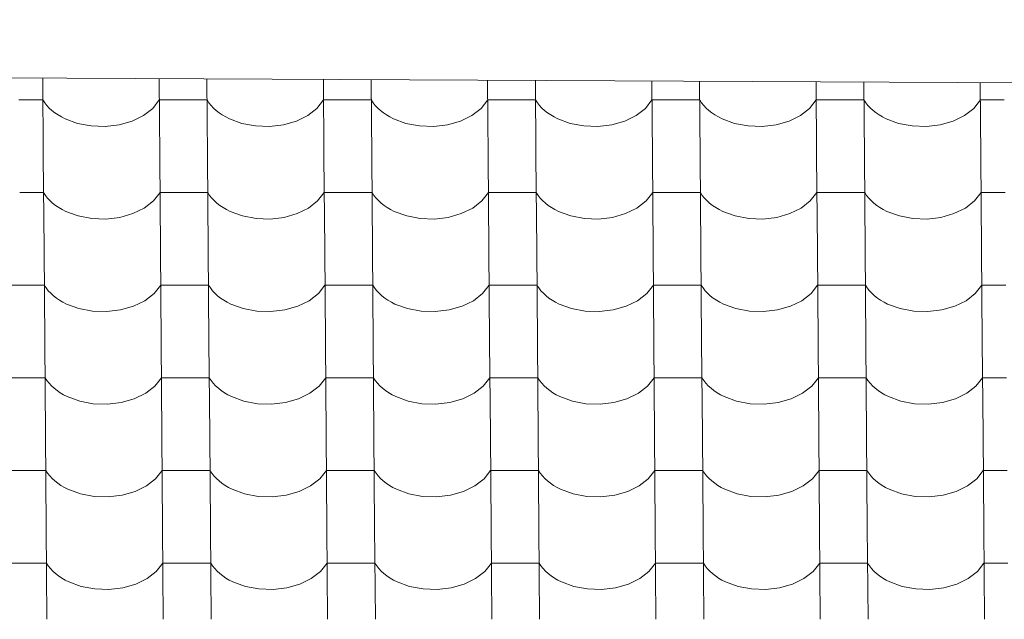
# Model space of a CAD drawing. Header units: millimetres. Extents: x -27785 to 104762, y -947 to 11132.
# Tile 104 of 146: x -8189 to -7199, y 10294 to 10896. Entities that reach past the tile are written whole.
import ezdxf

# ---------------------------------------------------------------- set-up
doc = ezdxf.new("R2010")
doc.units = ezdxf.units.MM
doc.header["$MEASUREMENT"] = 0
for name, color, linetype in [('POHLED JIŽNÍ_1_Bourané_Konstrukce - střechy a skořepiny', 7, 'Continuous'), ('POHLED JIŽNÍ_1_Bourané_Výplně - Povrchové', 7, 'Continuous'), ('POHLED JIŽNÍ_1_Konstrukce - nosné', 7, 'Continuous')]:
    doc.layers.add(name, color=color, linetype=linetype)

# ---------------------------------------------------------------- blocks, each defined once
blk = doc.blocks.new('*X2', base_point=(-29303.7, -27473.93))
at = {"layer": 'POHLED JIŽNÍ_1_Bourané_Výplně - Povrchové', "color": 7, "linetype": 'Continuous', "lineweight": 13}
for p, q in [((-8165.55, 10837.25), (-8164.94, 10758.8)), ((-8048.58, 10836.7), (-8047.97, 10758.8)), ((-8000.54, 10836.47), (-7999.94, 10758.8)), ((-7883.58, 10835.91), (-7882.98, 10758.8)), ((-7835.54, 10835.68), (-7834.94, 10758.8)), ((-7718.58, 10835.12), (-7717.98, 10758.8)), ((-7670.54, 10834.89), (-7669.95, 10758.8)), ((-7553.57, 10834.34), (-7552.99, 10758.8)), ((-7505.54, 10834.11), (-7504.95, 10758.8)), ((-7388.57, 10833.55), (-7387.99, 10758.8)), ((-7340.54, 10833.32), (-7339.96, 10758.8)), ((-7223.57, 10832.76), (-7222.99, 10758.8)), ((-8165.38, 10815.32), (-8189.39, 10815.32)), ((-8165.38, 10815.32), (-8163.53, 10812.53)), ((-8163.53, 10812.53), (-8161.39, 10809.83)), ((-8055.02, 10806.94), (-8048.41, 10815.32)), ((-8024.4, 10815.32), (-8048.41, 10815.32)), ((-8000.38, 10815.32), (-8024.4, 10815.32)), ((-8000.38, 10815.32), (-7998.53, 10812.53)), ((-7998.53, 10812.53), (-7996.39, 10809.83)), ((-7890.02, 10806.94), (-7883.42, 10815.32)), ((-7859.4, 10815.32), (-7883.42, 10815.32)), ((-7835.38, 10815.32), (-7859.4, 10815.32)), ((-7835.38, 10815.32), (-7833.54, 10812.53)), ((-7833.54, 10812.53), (-7831.4, 10809.83)), ((-7725.02, 10806.94), (-7718.42, 10815.32)), ((-7694.4, 10815.32), (-7718.42, 10815.32)), ((-7670.39, 10815.32), (-7694.4, 10815.32)), ((-7670.39, 10815.32), (-7668.54, 10812.53)), ((-7668.54, 10812.53), (-7666.4, 10809.83)), ((-7560.03, 10806.94), (-7553.43, 10815.32)), ((-7529.41, 10815.32), (-7553.43, 10815.32)), ((-7505.39, 10815.32), (-7529.41, 10815.32)), ((-7505.39, 10815.32), (-7503.55, 10812.53)), ((-7503.55, 10812.53), (-7501.4, 10809.83)), ((-7395.03, 10806.94), (-7388.43, 10815.32)), ((-7364.41, 10815.32), (-7388.43, 10815.32)), ((-7340.4, 10815.32), (-7364.41, 10815.32)), ((-7340.4, 10815.32), (-7338.55, 10812.53)), ((-7338.55, 10812.53), (-7336.41, 10809.83)), ((-7230.04, 10806.94), (-7223.43, 10815.32)), ((-7199.42, 10815.32), (-7223.43, 10815.32)), ((-8161.39, 10809.83), (-8158.96, 10807.25)), ((-8158.96, 10807.25), (-8156.26, 10804.78)), ((-8156.26, 10804.78), (-8153.3, 10802.45)), ((-8064.27, 10799.76), (-8055.02, 10806.94)), ((-7996.39, 10809.83), (-7993.96, 10807.25)), ((-7993.96, 10807.25), (-7991.26, 10804.78)), ((-7991.26, 10804.78), (-7988.3, 10802.45)), ((-7899.27, 10799.76), (-7890.02, 10806.94)), ((-7831.4, 10809.83), (-7828.97, 10807.25)), ((-7828.97, 10807.25), (-7826.27, 10804.78)), ((-7826.27, 10804.78), (-7823.31, 10802.45)), ((-7734.28, 10799.76), (-7725.02, 10806.94)), ((-7666.4, 10809.83), (-7663.97, 10807.25)), ((-7663.97, 10807.25), (-7661.27, 10804.78)), ((-7661.27, 10804.78), (-7658.31, 10802.45)), ((-7569.28, 10799.76), (-7560.03, 10806.94)), ((-7501.4, 10809.83), (-7498.98, 10807.25)), ((-7498.98, 10807.25), (-7496.28, 10804.78)), ((-7496.28, 10804.78), (-7493.32, 10802.45)), ((-7404.29, 10799.76), (-7395.03, 10806.94)), ((-7336.41, 10809.83), (-7333.98, 10807.25)), ((-7333.98, 10807.25), (-7331.28, 10804.78)), ((-7331.28, 10804.78), (-7328.32, 10802.45)), ((-7239.29, 10799.76), (-7230.04, 10806.94)), ((-8153.3, 10802.45), (-8150.1, 10800.28)), ((-8150.1, 10800.28), (-8146.67, 10798.26)), ((-8146.67, 10798.26), (-8143.04, 10796.41)), ((-8143.04, 10796.41), (-8130.56, 10791.84)), ((-8088.73, 10790.45), (-8075.7, 10794.17)), ((-8075.7, 10794.17), (-8064.27, 10799.76)), ((-7988.3, 10802.45), (-7985.1, 10800.28)), ((-7985.1, 10800.28), (-7981.68, 10798.26)), ((-7981.68, 10798.26), (-7978.04, 10796.41)), ((-7978.04, 10796.41), (-7965.56, 10791.84)), ((-7923.74, 10790.45), (-7910.71, 10794.17)), ((-7910.71, 10794.17), (-7899.27, 10799.76)), ((-7823.31, 10802.45), (-7820.11, 10800.28)), ((-7820.11, 10800.28), (-7816.68, 10798.26)), ((-7816.68, 10798.26), (-7813.04, 10796.41)), ((-7813.04, 10796.41), (-7800.56, 10791.84)), ((-7758.74, 10790.45), (-7745.71, 10794.17)), ((-7745.71, 10794.17), (-7734.28, 10799.76)), ((-7658.31, 10802.45), (-7655.11, 10800.28)), ((-7655.11, 10800.28), (-7651.68, 10798.26)), ((-7651.68, 10798.26), (-7648.05, 10796.41)), ((-7648.05, 10796.41), (-7635.57, 10791.84)), ((-7593.75, 10790.45), (-7580.72, 10794.17)), ((-7580.72, 10794.17), (-7569.28, 10799.76)), ((-7493.32, 10802.45), (-7490.12, 10800.28)), ((-7490.12, 10800.28), (-7486.69, 10798.26)), ((-7486.69, 10798.26), (-7483.05, 10796.41)), ((-7483.05, 10796.41), (-7470.57, 10791.84)), ((-7428.75, 10790.45), (-7415.72, 10794.17)), ((-7415.72, 10794.17), (-7404.29, 10799.76)), ((-7328.32, 10802.45), (-7325.12, 10800.28)), ((-7325.12, 10800.28), (-7321.69, 10798.26)), ((-7321.69, 10798.26), (-7318.06, 10796.41)), ((-7318.06, 10796.41), (-7305.58, 10791.84)), ((-7263.75, 10790.45), (-7250.72, 10794.17)), ((-7250.72, 10794.17), (-7239.29, 10799.76)), ((-8130.56, 10791.84), (-8116.88, 10789.25)), ((-8116.88, 10789.25), (-8102.7, 10788.78)), ((-8102.7, 10788.78), (-8088.73, 10790.45)), ((-7965.56, 10791.84), (-7951.88, 10789.25)), ((-7951.88, 10789.25), (-7937.7, 10788.78)), ((-7937.7, 10788.78), (-7923.74, 10790.45)), ((-7800.56, 10791.84), (-7786.89, 10789.25)), ((-7786.89, 10789.25), (-7772.7, 10788.78)), ((-7772.7, 10788.78), (-7758.74, 10790.45)), ((-7635.57, 10791.84), (-7621.89, 10789.25)), ((-7621.89, 10789.25), (-7607.71, 10788.78)), ((-7607.71, 10788.78), (-7593.75, 10790.45)), ((-7470.57, 10791.84), (-7456.89, 10789.25)), ((-7456.89, 10789.25), (-7442.71, 10788.78)), ((-7442.71, 10788.78), (-7428.75, 10790.45)), ((-7305.58, 10791.84), (-7291.9, 10789.25)), ((-7291.9, 10789.25), (-7277.72, 10788.78)), ((-7277.72, 10788.78), (-7263.75, 10790.45)), ((-8164.93, 10758.47), (-8164.21, 10665.79)), ((-8047.97, 10758.47), (-8047.25, 10665.79)), ((-7999.94, 10758.47), (-7999.22, 10665.79)), ((-7882.98, 10758.47), (-7882.25, 10665.79)), ((-7834.94, 10758.47), (-7834.22, 10665.79)), ((-7717.98, 10758.47), (-7717.26, 10665.79)), ((-7669.95, 10758.47), (-7669.22, 10665.79)), ((-7552.98, 10758.47), (-7552.26, 10665.79)), ((-7504.95, 10758.47), (-7504.23, 10665.79)), ((-7387.99, 10758.47), (-7387.27, 10665.79)), ((-7339.95, 10758.47), (-7339.23, 10665.79)), ((-7222.99, 10758.47), (-7222.27, 10665.79)), ((-8164.65, 10722.31), (-8188.67, 10722.31)), ((-8164.65, 10722.31), (-8162.81, 10719.52)), ((-8162.81, 10719.52), (-8160.66, 10716.82)), ((-8160.66, 10716.82), (-8158.24, 10714.24)), ((-8158.24, 10714.24), (-8155.54, 10711.77)), ((-8063.55, 10706.76), (-8054.29, 10713.93)), ((-8054.29, 10713.93), (-8047.69, 10722.31)), ((-8023.67, 10722.31), (-8047.69, 10722.31)), ((-7999.66, 10722.31), (-8023.67, 10722.31)), ((-7999.66, 10722.31), (-7997.81, 10719.52)), ((-7997.81, 10719.52), (-7995.67, 10716.82)), ((-7995.67, 10716.82), (-7993.24, 10714.24)), ((-7993.24, 10714.24), (-7990.54, 10711.77)), ((-7898.55, 10706.76), (-7889.3, 10713.93)), ((-7889.3, 10713.93), (-7882.69, 10722.31)), ((-7858.68, 10722.31), (-7882.69, 10722.31)), ((-7834.66, 10722.31), (-7858.68, 10722.31)), ((-7834.66, 10722.31), (-7832.81, 10719.52)), ((-7832.81, 10719.52), (-7830.67, 10716.82)), ((-7830.67, 10716.82), (-7828.24, 10714.24)), ((-7828.24, 10714.24), (-7825.54, 10711.77)), ((-7733.55, 10706.76), (-7724.3, 10713.93)), ((-7724.3, 10713.93), (-7717.7, 10722.31)), ((-7693.68, 10722.31), (-7717.7, 10722.31)), ((-7669.66, 10722.31), (-7693.68, 10722.31)), ((-7669.66, 10722.31), (-7667.82, 10719.52)), ((-7667.82, 10719.52), (-7665.68, 10716.82)), ((-7665.68, 10716.82), (-7663.25, 10714.24)), ((-7663.25, 10714.24), (-7660.55, 10711.77)), ((-7568.56, 10706.76), (-7559.3, 10713.93)), ((-7559.3, 10713.93), (-7552.7, 10722.31)), ((-7528.68, 10722.31), (-7552.7, 10722.31)), ((-7504.67, 10722.31), (-7528.68, 10722.31)), ((-7504.67, 10722.31), (-7502.82, 10719.52)), ((-7502.82, 10719.52), (-7500.68, 10716.82)), ((-7500.68, 10716.82), (-7498.25, 10714.24)), ((-7498.25, 10714.24), (-7495.55, 10711.77)), ((-7403.56, 10706.76), (-7394.31, 10713.93)), ((-7394.31, 10713.93), (-7387.71, 10722.31)), ((-7363.69, 10722.31), (-7387.71, 10722.31)), ((-7339.67, 10722.31), (-7363.69, 10722.31)), ((-7339.67, 10722.31), (-7337.83, 10719.52)), ((-7337.83, 10719.52), (-7335.68, 10716.82)), ((-7335.68, 10716.82), (-7333.26, 10714.24)), ((-7333.26, 10714.24), (-7330.56, 10711.77)), ((-7238.57, 10706.76), (-7229.31, 10713.93)), ((-7229.31, 10713.93), (-7222.71, 10722.31)), ((-7198.69, 10722.31), (-7222.71, 10722.31)), ((-8155.54, 10711.77), (-8152.58, 10709.45)), ((-8152.58, 10709.45), (-8149.38, 10707.27)), ((-8149.38, 10707.27), (-8145.95, 10705.25)), ((-8145.95, 10705.25), (-8142.31, 10703.4)), ((-8074.98, 10701.16), (-8063.55, 10706.76)), ((-7990.54, 10711.77), (-7987.58, 10709.45)), ((-7987.58, 10709.45), (-7984.38, 10707.27)), ((-7984.38, 10707.27), (-7980.95, 10705.25)), ((-7980.95, 10705.25), (-7977.32, 10703.4)), ((-7909.98, 10701.16), (-7898.55, 10706.76)), ((-7825.54, 10711.77), (-7822.59, 10709.45)), ((-7822.59, 10709.45), (-7819.38, 10707.27)), ((-7819.38, 10707.27), (-7815.96, 10705.25)), ((-7815.96, 10705.25), (-7812.32, 10703.4)), ((-7744.99, 10701.16), (-7733.55, 10706.76)), ((-7660.55, 10711.77), (-7657.59, 10709.45)), ((-7657.59, 10709.45), (-7654.39, 10707.27)), ((-7654.39, 10707.27), (-7650.96, 10705.25)), ((-7650.96, 10705.25), (-7647.32, 10703.4)), ((-7579.99, 10701.16), (-7568.56, 10706.76)), ((-7495.55, 10711.77), (-7492.59, 10709.45)), ((-7492.59, 10709.45), (-7489.39, 10707.27)), ((-7489.39, 10707.27), (-7485.96, 10705.25)), ((-7485.96, 10705.25), (-7482.33, 10703.4)), ((-7415, 10701.16), (-7403.56, 10706.76)), ((-7330.56, 10711.77), (-7327.6, 10709.45)), ((-7327.6, 10709.45), (-7324.4, 10707.27)), ((-7324.4, 10707.27), (-7320.97, 10705.25)), ((-7320.97, 10705.25), (-7317.33, 10703.4)), ((-7250, 10701.16), (-7238.57, 10706.76)), ((-8142.31, 10703.4), (-8129.83, 10698.83)), ((-8129.83, 10698.83), (-8116.15, 10696.24)), ((-8116.15, 10696.24), (-8101.97, 10695.77)), ((-8101.97, 10695.77), (-8088.01, 10697.44)), ((-8088.01, 10697.44), (-8074.98, 10701.16)), ((-7977.32, 10703.4), (-7964.84, 10698.83)), ((-7964.84, 10698.83), (-7951.16, 10696.24)), ((-7951.16, 10696.24), (-7936.98, 10695.77)), ((-7936.98, 10695.77), (-7923.01, 10697.44)), ((-7923.01, 10697.44), (-7909.98, 10701.16)), ((-7812.32, 10703.4), (-7799.84, 10698.83)), ((-7799.84, 10698.83), (-7786.16, 10696.24)), ((-7786.16, 10696.24), (-7771.98, 10695.77)), ((-7771.98, 10695.77), (-7758.02, 10697.44)), ((-7758.02, 10697.44), (-7744.99, 10701.16)), ((-7647.32, 10703.4), (-7634.85, 10698.83)), ((-7634.85, 10698.83), (-7621.17, 10696.24)), ((-7621.17, 10696.24), (-7606.98, 10695.77)), ((-7606.98, 10695.77), (-7593.02, 10697.44)), ((-7593.02, 10697.44), (-7579.99, 10701.16)), ((-7482.33, 10703.4), (-7469.85, 10698.83)), ((-7469.85, 10698.83), (-7456.17, 10696.24)), ((-7456.17, 10696.24), (-7441.99, 10695.77)), ((-7441.99, 10695.77), (-7428.03, 10697.44)), ((-7428.03, 10697.44), (-7415, 10701.16)), ((-7317.33, 10703.4), (-7304.85, 10698.83)), ((-7304.85, 10698.83), (-7291.17, 10696.24)), ((-7291.17, 10696.24), (-7276.99, 10695.77)), ((-7276.99, 10695.77), (-7263.03, 10697.44)), ((-7263.03, 10697.44), (-7250, 10701.16)), ((-8164.21, 10665.46), (-8163.49, 10572.79)), ((-8047.25, 10665.46), (-8046.53, 10572.79)), ((-7999.21, 10665.46), (-7998.49, 10572.79)), ((-7882.25, 10665.46), (-7881.53, 10572.79)), ((-7834.22, 10665.46), (-7833.5, 10572.79)), ((-7717.26, 10665.46), (-7716.53, 10572.79)), ((-7669.22, 10665.46), (-7668.5, 10572.79)), ((-7552.26, 10665.46), (-7551.54, 10572.79)), ((-7504.23, 10665.46), (-7503.5, 10572.79)), ((-7387.26, 10665.46), (-7386.54, 10572.79)), ((-7339.23, 10665.46), (-7338.51, 10572.79)), ((-7222.27, 10665.46), (-7221.55, 10572.79)), ((-8187.94, 10629.3), (-8211.96, 10629.3)), ((-8163.93, 10629.3), (-8187.94, 10629.3)), ((-8163.93, 10629.3), (-8162.08, 10626.51)), ((-8162.08, 10626.51), (-8159.94, 10623.81)), ((-8053.57, 10620.92), (-8046.97, 10629.3)), ((-8022.95, 10629.3), (-8046.97, 10629.3)), ((-7998.93, 10629.3), (-8022.95, 10629.3)), ((-7998.93, 10629.3), (-7997.09, 10626.51)), ((-7997.09, 10626.51), (-7994.94, 10623.81)), ((-7888.57, 10620.92), (-7881.97, 10629.3)), ((-7857.95, 10629.3), (-7881.97, 10629.3)), ((-7833.94, 10629.3), (-7857.95, 10629.3)), ((-7833.94, 10629.3), (-7832.09, 10626.51)), ((-7832.09, 10626.51), (-7829.95, 10623.81)), ((-7723.58, 10620.92), (-7716.97, 10629.3)), ((-7692.96, 10629.3), (-7716.97, 10629.3)), ((-7668.94, 10629.3), (-7692.96, 10629.3)), ((-7668.94, 10629.3), (-7667.09, 10626.51)), ((-7667.09, 10626.51), (-7664.95, 10623.81)), ((-7558.58, 10620.92), (-7551.98, 10629.3)), ((-7527.96, 10629.3), (-7551.98, 10629.3)), ((-7503.94, 10629.3), (-7527.96, 10629.3)), ((-7503.94, 10629.3), (-7502.1, 10626.51)), ((-7502.1, 10626.51), (-7499.96, 10623.81)), ((-7393.58, 10620.92), (-7386.98, 10629.3)), ((-7362.97, 10629.3), (-7386.98, 10629.3)), ((-7338.95, 10629.3), (-7362.97, 10629.3)), ((-7338.95, 10629.3), (-7337.1, 10626.51)), ((-7337.1, 10626.51), (-7334.96, 10623.81)), ((-7228.59, 10620.92), (-7221.99, 10629.3)), ((-7197.97, 10629.3), (-7221.99, 10629.3)), ((-8159.94, 10623.81), (-8157.51, 10621.23)), ((-8157.51, 10621.23), (-8154.81, 10618.76)), ((-8154.81, 10618.76), (-8151.85, 10616.44)), ((-8151.85, 10616.44), (-8148.65, 10614.26)), ((-8062.82, 10613.75), (-8053.57, 10620.92)), ((-7994.94, 10623.81), (-7992.52, 10621.23)), ((-7992.52, 10621.23), (-7989.82, 10618.76)), ((-7989.82, 10618.76), (-7986.86, 10616.44)), ((-7986.86, 10616.44), (-7983.66, 10614.26)), ((-7897.83, 10613.75), (-7888.57, 10620.92)), ((-7829.95, 10623.81), (-7827.52, 10621.23)), ((-7827.52, 10621.23), (-7824.82, 10618.76)), ((-7824.82, 10618.76), (-7821.86, 10616.44)), ((-7821.86, 10616.44), (-7818.66, 10614.26)), ((-7732.83, 10613.75), (-7723.58, 10620.92)), ((-7664.95, 10623.81), (-7662.52, 10621.23)), ((-7662.52, 10621.23), (-7659.82, 10618.76)), ((-7659.82, 10618.76), (-7656.87, 10616.44)), ((-7656.87, 10616.44), (-7653.66, 10614.26)), ((-7567.83, 10613.75), (-7558.58, 10620.92)), ((-7499.96, 10623.81), (-7497.53, 10621.23)), ((-7497.53, 10621.23), (-7494.83, 10618.76)), ((-7494.83, 10618.76), (-7491.87, 10616.44)), ((-7491.87, 10616.44), (-7488.67, 10614.26)), ((-7402.84, 10613.75), (-7393.58, 10620.92)), ((-7334.96, 10623.81), (-7332.53, 10621.23)), ((-7332.53, 10621.23), (-7329.83, 10618.76)), ((-7329.83, 10618.76), (-7326.87, 10616.44)), ((-7326.87, 10616.44), (-7323.67, 10614.26)), ((-7237.84, 10613.75), (-7228.59, 10620.92)), ((-8148.65, 10614.26), (-8145.22, 10612.24)), ((-8145.22, 10612.24), (-8141.59, 10610.39)), ((-8141.59, 10610.39), (-8129.11, 10605.82)), ((-8129.11, 10605.82), (-8115.43, 10603.23)), ((-8087.29, 10604.43), (-8074.26, 10608.16)), ((-8074.26, 10608.16), (-8062.82, 10613.75)), ((-7983.66, 10614.26), (-7980.23, 10612.24)), ((-7980.23, 10612.24), (-7976.59, 10610.39)), ((-7976.59, 10610.39), (-7964.11, 10605.82)), ((-7964.11, 10605.82), (-7950.43, 10603.23)), ((-7922.29, 10604.43), (-7909.26, 10608.16)), ((-7909.26, 10608.16), (-7897.83, 10613.75)), ((-7818.66, 10614.26), (-7815.23, 10612.24)), ((-7815.23, 10612.24), (-7811.6, 10610.39)), ((-7811.6, 10610.39), (-7799.12, 10605.82)), ((-7799.12, 10605.82), (-7785.44, 10603.23)), ((-7757.29, 10604.43), (-7744.26, 10608.16)), ((-7744.26, 10608.16), (-7732.83, 10613.75)), ((-7653.66, 10614.26), (-7650.24, 10612.24)), ((-7650.24, 10612.24), (-7646.6, 10610.39)), ((-7646.6, 10610.39), (-7634.12, 10605.82)), ((-7634.12, 10605.82), (-7620.44, 10603.23)), ((-7592.3, 10604.43), (-7579.27, 10608.16)), ((-7579.27, 10608.16), (-7567.83, 10613.75)), ((-7488.67, 10614.26), (-7485.24, 10612.24)), ((-7485.24, 10612.24), (-7481.6, 10610.39)), ((-7481.6, 10610.39), (-7469.13, 10605.82)), ((-7469.13, 10605.82), (-7455.45, 10603.23)), ((-7427.3, 10604.43), (-7414.27, 10608.16)), ((-7414.27, 10608.16), (-7402.84, 10613.75)), ((-7323.67, 10614.26), (-7320.24, 10612.24)), ((-7320.24, 10612.24), (-7316.61, 10610.39)), ((-7316.61, 10610.39), (-7304.13, 10605.82)), ((-7304.13, 10605.82), (-7290.45, 10603.23)), ((-7262.31, 10604.43), (-7249.28, 10608.16)), ((-7249.28, 10608.16), (-7237.84, 10613.75)), ((-8115.43, 10603.23), (-8101.25, 10602.76)), ((-8101.25, 10602.76), (-8087.29, 10604.43)), ((-7950.43, 10603.23), (-7936.25, 10602.76)), ((-7936.25, 10602.76), (-7922.29, 10604.43)), ((-7785.44, 10603.23), (-7771.26, 10602.76)), ((-7771.26, 10602.76), (-7757.29, 10604.43)), ((-7620.44, 10603.23), (-7606.26, 10602.76)), ((-7606.26, 10602.76), (-7592.3, 10604.43)), ((-7455.45, 10603.23), (-7441.26, 10602.76)), ((-7441.26, 10602.76), (-7427.3, 10604.43)), ((-7290.45, 10603.23), (-7276.27, 10602.76)), ((-7276.27, 10602.76), (-7262.31, 10604.43)), ((-8163.49, 10572.45), (-8162.76, 10479.78)), ((-8046.52, 10572.45), (-8045.8, 10479.78)), ((-7998.49, 10572.45), (-7997.77, 10479.78)), ((-7881.53, 10572.45), (-7880.81, 10479.78)), ((-7833.49, 10572.45), (-7832.77, 10479.78)), ((-7716.53, 10572.45), (-7715.81, 10479.78)), ((-7668.5, 10572.45), (-7667.78, 10479.78)), ((-7551.54, 10572.45), (-7550.81, 10479.78)), ((-7503.5, 10572.45), (-7502.78, 10479.78)), ((-7386.54, 10572.45), (-7385.82, 10479.78)), ((-7338.51, 10572.45), (-7337.78, 10479.78)), ((-7221.54, 10572.45), (-7220.82, 10479.78)), ((-8187.22, 10536.29), (-8211.24, 10536.29)), ((-8163.2, 10536.29), (-8187.22, 10536.29)), ((-8163.2, 10536.29), (-8161.36, 10533.5)), ((-8052.85, 10527.91), (-8046.24, 10536.29)), ((-8022.23, 10536.29), (-8046.24, 10536.29)), ((-7998.21, 10536.29), (-8022.23, 10536.29)), ((-7998.21, 10536.29), (-7996.36, 10533.5)), ((-7887.85, 10527.91), (-7881.25, 10536.29)), ((-7857.23, 10536.29), (-7881.25, 10536.29)), ((-7833.21, 10536.29), (-7857.23, 10536.29)), ((-7833.21, 10536.29), (-7831.37, 10533.5)), ((-7722.85, 10527.91), (-7716.25, 10536.29)), ((-7692.23, 10536.29), (-7716.25, 10536.29)), ((-7668.22, 10536.29), (-7692.23, 10536.29)), ((-7668.22, 10536.29), (-7666.37, 10533.5)), ((-7557.86, 10527.91), (-7551.25, 10536.29)), ((-7527.24, 10536.29), (-7551.25, 10536.29)), ((-7503.22, 10536.29), (-7527.24, 10536.29)), ((-7503.22, 10536.29), (-7501.37, 10533.5)), ((-7392.86, 10527.91), (-7386.26, 10536.29)), ((-7362.24, 10536.29), (-7386.26, 10536.29)), ((-7338.22, 10536.29), (-7362.24, 10536.29)), ((-7338.22, 10536.29), (-7336.38, 10533.5)), ((-7227.87, 10527.91), (-7221.26, 10536.29)), ((-7197.25, 10536.29), (-7221.26, 10536.29)), ((-8161.36, 10533.5), (-8159.22, 10530.8)), ((-8159.22, 10530.8), (-8156.79, 10528.22)), ((-8156.79, 10528.22), (-8154.09, 10525.75)), ((-8154.09, 10525.75), (-8151.13, 10523.43)), ((-8062.1, 10520.74), (-8052.85, 10527.91)), ((-7996.36, 10533.5), (-7994.22, 10530.8)), ((-7994.22, 10530.8), (-7991.79, 10528.22)), ((-7991.79, 10528.22), (-7989.09, 10525.75)), ((-7989.09, 10525.75), (-7986.13, 10523.43)), ((-7897.1, 10520.74), (-7887.85, 10527.91)), ((-7831.37, 10533.5), (-7829.22, 10530.8)), ((-7829.22, 10530.8), (-7826.8, 10528.22)), ((-7826.8, 10528.22), (-7824.1, 10525.75)), ((-7824.1, 10525.75), (-7821.14, 10523.43)), ((-7732.11, 10520.74), (-7722.85, 10527.91)), ((-7666.37, 10533.5), (-7664.23, 10530.8)), ((-7664.23, 10530.8), (-7661.8, 10528.22)), ((-7661.8, 10528.22), (-7659.1, 10525.75)), ((-7659.1, 10525.75), (-7656.14, 10523.43)), ((-7567.11, 10520.74), (-7557.86, 10527.91)), ((-7501.37, 10533.5), (-7499.23, 10530.8)), ((-7499.23, 10530.8), (-7496.8, 10528.22)), ((-7496.8, 10528.22), (-7494.1, 10525.75)), ((-7494.1, 10525.75), (-7491.15, 10523.43)), ((-7402.12, 10520.74), (-7392.86, 10527.91)), ((-7336.38, 10533.5), (-7334.24, 10530.8)), ((-7334.24, 10530.8), (-7331.81, 10528.22)), ((-7331.81, 10528.22), (-7329.11, 10525.75)), ((-7329.11, 10525.75), (-7326.15, 10523.43)), ((-7237.12, 10520.74), (-7227.87, 10527.91)), ((-8151.13, 10523.43), (-8147.93, 10521.25)), ((-8147.93, 10521.25), (-8144.5, 10519.23)), ((-8144.5, 10519.23), (-8140.86, 10517.38)), ((-8140.86, 10517.38), (-8128.39, 10512.81)), ((-8073.53, 10515.15), (-8062.1, 10520.74)), ((-7986.13, 10523.43), (-7982.93, 10521.25)), ((-7982.93, 10521.25), (-7979.5, 10519.23)), ((-7979.5, 10519.23), (-7975.87, 10517.38)), ((-7975.87, 10517.38), (-7963.39, 10512.81)), ((-7908.54, 10515.15), (-7897.1, 10520.74)), ((-7821.14, 10523.43), (-7817.94, 10521.25)), ((-7817.94, 10521.25), (-7814.51, 10519.23)), ((-7814.51, 10519.23), (-7810.87, 10517.38)), ((-7810.87, 10517.38), (-7798.39, 10512.81)), ((-7743.54, 10515.15), (-7732.11, 10520.74)), ((-7656.14, 10523.43), (-7652.94, 10521.25)), ((-7652.94, 10521.25), (-7649.51, 10519.23)), ((-7649.51, 10519.23), (-7645.88, 10517.38)), ((-7645.88, 10517.38), (-7633.4, 10512.81)), ((-7578.54, 10515.15), (-7567.11, 10520.74)), ((-7491.15, 10523.43), (-7487.94, 10521.25)), ((-7487.94, 10521.25), (-7484.52, 10519.23)), ((-7484.52, 10519.23), (-7480.88, 10517.38)), ((-7480.88, 10517.38), (-7468.4, 10512.81)), ((-7413.55, 10515.15), (-7402.12, 10520.74)), ((-7326.15, 10523.43), (-7322.95, 10521.25)), ((-7322.95, 10521.25), (-7319.52, 10519.23)), ((-7319.52, 10519.23), (-7315.88, 10517.38)), ((-7315.88, 10517.38), (-7303.41, 10512.81)), ((-7248.55, 10515.15), (-7237.12, 10520.74)), ((-8128.39, 10512.81), (-8114.71, 10510.22)), ((-8114.71, 10510.22), (-8100.52, 10509.75)), ((-8100.52, 10509.75), (-8086.56, 10511.42)), ((-8086.56, 10511.42), (-8073.53, 10515.15)), ((-7963.39, 10512.81), (-7949.71, 10510.22)), ((-7949.71, 10510.22), (-7935.53, 10509.75)), ((-7935.53, 10509.75), (-7921.57, 10511.42)), ((-7921.57, 10511.42), (-7908.54, 10515.15)), ((-7798.39, 10512.81), (-7784.71, 10510.22)), ((-7784.71, 10510.22), (-7770.53, 10509.75)), ((-7770.53, 10509.75), (-7756.57, 10511.42)), ((-7756.57, 10511.42), (-7743.54, 10515.15)), ((-7633.4, 10512.81), (-7619.72, 10510.22)), ((-7619.72, 10510.22), (-7605.54, 10509.75)), ((-7605.54, 10509.75), (-7591.57, 10511.42)), ((-7591.57, 10511.42), (-7578.54, 10515.15)), ((-7468.4, 10512.81), (-7454.72, 10510.22)), ((-7454.72, 10510.22), (-7440.54, 10509.75)), ((-7440.54, 10509.75), (-7426.58, 10511.42)), ((-7426.58, 10511.42), (-7413.55, 10515.15)), ((-7303.41, 10512.81), (-7289.73, 10510.22)), ((-7289.73, 10510.22), (-7275.54, 10509.75)), ((-7275.54, 10509.75), (-7261.58, 10511.42)), ((-7261.58, 10511.42), (-7248.55, 10515.15)), ((-8162.76, 10479.44), (-8162.04, 10386.77)), ((-8045.8, 10479.44), (-8045.08, 10386.77)), ((-7997.77, 10479.44), (-7997.04, 10386.77)), ((-7880.8, 10479.44), (-7880.08, 10386.77)), ((-7832.77, 10479.44), (-7832.05, 10386.77)), ((-7715.81, 10479.44), (-7715.09, 10386.77)), ((-7667.77, 10479.44), (-7667.05, 10386.77)), ((-7550.81, 10479.44), (-7550.09, 10386.77)), ((-7502.78, 10479.44), (-7502.06, 10386.77)), ((-7385.82, 10479.44), (-7385.1, 10386.77)), ((-7337.78, 10479.44), (-7337.06, 10386.77)), ((-7220.82, 10479.44), (-7220.1, 10386.77)), ((-8186.5, 10443.29), (-8210.51, 10443.29)), ((-8162.48, 10443.29), (-8186.5, 10443.29)), ((-8162.48, 10443.29), (-8160.63, 10440.49)), ((-8160.63, 10440.49), (-8158.49, 10437.8)), ((-8158.49, 10437.8), (-8156.07, 10435.21)), ((-8052.12, 10434.9), (-8045.52, 10443.29)), ((-8021.5, 10443.29), (-8045.52, 10443.29)), ((-7997.48, 10443.29), (-8021.5, 10443.29)), ((-7997.48, 10443.29), (-7995.64, 10440.49)), ((-7995.64, 10440.49), (-7993.5, 10437.8)), ((-7993.5, 10437.8), (-7991.07, 10435.21)), ((-7887.13, 10434.9), (-7880.52, 10443.29)), ((-7856.51, 10443.29), (-7880.52, 10443.29)), ((-7832.49, 10443.29), (-7856.51, 10443.29)), ((-7832.49, 10443.29), (-7830.64, 10440.49)), ((-7830.64, 10440.49), (-7828.5, 10437.8)), ((-7828.5, 10437.8), (-7826.07, 10435.21)), ((-7722.13, 10434.9), (-7715.53, 10443.29)), ((-7691.51, 10443.29), (-7715.53, 10443.29)), ((-7667.49, 10443.29), (-7691.51, 10443.29)), ((-7667.49, 10443.29), (-7665.65, 10440.49)), ((-7665.65, 10440.49), (-7663.5, 10437.8)), ((-7663.5, 10437.8), (-7661.08, 10435.21)), ((-7557.13, 10434.9), (-7550.53, 10443.29)), ((-7526.51, 10443.29), (-7550.53, 10443.29)), ((-7502.5, 10443.29), (-7526.51, 10443.29)), ((-7502.5, 10443.29), (-7500.65, 10440.49)), ((-7500.65, 10440.49), (-7498.51, 10437.8)), ((-7498.51, 10437.8), (-7496.08, 10435.21)), ((-7392.14, 10434.9), (-7385.53, 10443.29)), ((-7361.52, 10443.29), (-7385.53, 10443.29)), ((-7337.5, 10443.29), (-7361.52, 10443.29)), ((-7337.5, 10443.29), (-7335.66, 10440.49)), ((-7335.66, 10440.49), (-7333.51, 10437.8)), ((-7333.51, 10437.8), (-7331.09, 10435.21)), ((-7227.14, 10434.9), (-7220.54, 10443.29)), ((-7196.52, 10443.29), (-7220.54, 10443.29)), ((-8156.07, 10435.21), (-8153.36, 10432.75)), ((-8153.36, 10432.75), (-8150.41, 10430.42)), ((-8150.41, 10430.42), (-8147.2, 10428.24)), ((-8147.2, 10428.24), (-8143.78, 10426.22)), ((-8072.81, 10422.14), (-8061.38, 10427.73)), ((-8061.38, 10427.73), (-8052.12, 10434.9)), ((-7991.07, 10435.21), (-7988.37, 10432.75)), ((-7988.37, 10432.75), (-7985.41, 10430.42)), ((-7985.41, 10430.42), (-7982.21, 10428.24)), ((-7982.21, 10428.24), (-7978.78, 10426.22)), ((-7907.81, 10422.14), (-7896.38, 10427.73)), ((-7896.38, 10427.73), (-7887.13, 10434.9)), ((-7826.07, 10435.21), (-7823.37, 10432.75)), ((-7823.37, 10432.75), (-7820.41, 10430.42)), ((-7820.41, 10430.42), (-7817.21, 10428.24)), ((-7817.21, 10428.24), (-7813.78, 10426.22)), ((-7742.82, 10422.14), (-7731.38, 10427.73)), ((-7731.38, 10427.73), (-7722.13, 10434.9)), ((-7661.08, 10435.21), (-7658.38, 10432.75)), ((-7658.38, 10432.75), (-7655.42, 10430.42)), ((-7655.42, 10430.42), (-7652.22, 10428.24)), ((-7652.22, 10428.24), (-7648.79, 10426.22)), ((-7577.82, 10422.14), (-7566.39, 10427.73)), ((-7566.39, 10427.73), (-7557.13, 10434.9)), ((-7496.08, 10435.21), (-7493.38, 10432.75)), ((-7493.38, 10432.75), (-7490.42, 10430.42)), ((-7490.42, 10430.42), (-7487.22, 10428.24)), ((-7487.22, 10428.24), (-7483.79, 10426.22)), ((-7412.83, 10422.14), (-7401.39, 10427.73)), ((-7401.39, 10427.73), (-7392.14, 10434.9)), ((-7331.09, 10435.21), (-7328.39, 10432.75)), ((-7328.39, 10432.75), (-7325.43, 10430.42)), ((-7325.43, 10430.42), (-7322.22, 10428.24)), ((-7322.22, 10428.24), (-7318.8, 10426.22)), ((-7247.83, 10422.14), (-7236.4, 10427.73)), ((-7236.4, 10427.73), (-7227.14, 10434.9)), ((-8143.78, 10426.22), (-8140.14, 10424.37)), ((-8140.14, 10424.37), (-8127.66, 10419.8)), ((-8127.66, 10419.8), (-8113.98, 10417.21)), ((-8113.98, 10417.21), (-8099.8, 10416.74)), ((-8099.8, 10416.74), (-8085.84, 10418.41)), ((-8085.84, 10418.41), (-8072.81, 10422.14)), ((-7978.78, 10426.22), (-7975.15, 10424.37)), ((-7975.15, 10424.37), (-7962.67, 10419.8)), ((-7962.67, 10419.8), (-7948.99, 10417.21)), ((-7948.99, 10417.21), (-7934.8, 10416.74)), ((-7934.8, 10416.74), (-7920.84, 10418.41)), ((-7920.84, 10418.41), (-7907.81, 10422.14)), ((-7813.78, 10426.22), (-7810.15, 10424.37)), ((-7810.15, 10424.37), (-7797.67, 10419.8)), ((-7797.67, 10419.8), (-7783.99, 10417.21)), ((-7783.99, 10417.21), (-7769.81, 10416.74)), ((-7769.81, 10416.74), (-7755.85, 10418.41)), ((-7755.85, 10418.41), (-7742.82, 10422.14)), ((-7648.79, 10426.22), (-7645.15, 10424.37)), ((-7645.15, 10424.37), (-7632.67, 10419.8)), ((-7632.67, 10419.8), (-7618.99, 10417.21)), ((-7618.99, 10417.21), (-7604.81, 10416.74)), ((-7604.81, 10416.74), (-7590.85, 10418.41)), ((-7590.85, 10418.41), (-7577.82, 10422.14)), ((-7483.79, 10426.22), (-7480.16, 10424.37)), ((-7480.16, 10424.37), (-7467.68, 10419.8)), ((-7467.68, 10419.8), (-7454, 10417.21)), ((-7454, 10417.21), (-7439.82, 10416.74)), ((-7439.82, 10416.74), (-7425.85, 10418.41)), ((-7425.85, 10418.41), (-7412.83, 10422.14)), ((-7318.8, 10426.22), (-7315.16, 10424.37)), ((-7315.16, 10424.37), (-7302.68, 10419.8)), ((-7302.68, 10419.8), (-7289, 10417.21)), ((-7289, 10417.21), (-7274.82, 10416.74)), ((-7274.82, 10416.74), (-7260.86, 10418.41)), ((-7260.86, 10418.41), (-7247.83, 10422.14)), ((-8162.04, 10386.43), (-8161.32, 10293.76)), ((-8045.08, 10386.43), (-8044.36, 10293.76)), ((-7997.04, 10386.43), (-7996.32, 10293.76)), ((-7880.08, 10386.43), (-7879.36, 10293.76)), ((-7832.05, 10386.43), (-7831.33, 10293.76)), ((-7715.08, 10386.43), (-7714.36, 10293.76)), ((-7667.05, 10386.43), (-7666.33, 10293.76)), ((-7550.09, 10386.43), (-7549.37, 10293.76)), ((-7502.05, 10386.43), (-7501.33, 10293.76)), ((-7385.09, 10386.43), (-7384.37, 10293.76)), ((-7337.06, 10386.43), (-7336.34, 10293.76)), ((-7220.1, 10386.43), (-7219.38, 10293.76)), ((-8185.77, 10350.28), (-8209.79, 10350.28)), ((-8161.76, 10350.28), (-8185.77, 10350.28)), ((-8161.76, 10350.28), (-8159.91, 10347.48)), ((-8051.4, 10341.89), (-8044.8, 10350.28)), ((-8020.78, 10350.28), (-8044.8, 10350.28)), ((-7996.76, 10350.28), (-8020.78, 10350.28)), ((-7996.76, 10350.28), (-7994.92, 10347.48)), ((-7886.4, 10341.89), (-7879.8, 10350.28)), ((-7855.78, 10350.28), (-7879.8, 10350.28)), ((-7831.77, 10350.28), (-7855.78, 10350.28)), ((-7831.77, 10350.28), (-7829.92, 10347.48)), ((-7721.41, 10341.89), (-7714.8, 10350.28)), ((-7690.79, 10350.28), (-7714.8, 10350.28)), ((-7666.77, 10350.28), (-7690.79, 10350.28)), ((-7666.77, 10350.28), (-7664.92, 10347.48)), ((-7556.41, 10341.89), (-7549.81, 10350.28)), ((-7525.79, 10350.28), (-7549.81, 10350.28)), ((-7501.77, 10350.28), (-7525.79, 10350.28)), ((-7501.77, 10350.28), (-7499.93, 10347.48)), ((-7391.41, 10341.89), (-7384.81, 10350.28)), ((-7360.79, 10350.28), (-7384.81, 10350.28)), ((-7336.78, 10350.28), (-7360.79, 10350.28)), ((-7336.78, 10350.28), (-7334.93, 10347.48)), ((-7226.42, 10341.89), (-7219.82, 10350.28)), ((-7195.8, 10350.28), (-7219.82, 10350.28)), ((-8159.91, 10347.48), (-8157.77, 10344.79)), ((-8157.77, 10344.79), (-8155.34, 10342.2)), ((-8155.34, 10342.2), (-8152.64, 10339.74)), ((-8152.64, 10339.74), (-8149.68, 10337.41)), ((-8060.65, 10334.72), (-8051.4, 10341.89)), ((-7994.92, 10347.48), (-7992.77, 10344.79)), ((-7992.77, 10344.79), (-7990.35, 10342.2)), ((-7990.35, 10342.2), (-7987.65, 10339.74)), ((-7987.65, 10339.74), (-7984.69, 10337.41)), ((-7895.66, 10334.72), (-7886.4, 10341.89)), ((-7829.92, 10347.48), (-7827.78, 10344.79)), ((-7827.78, 10344.79), (-7825.35, 10342.2)), ((-7825.35, 10342.2), (-7822.65, 10339.74)), ((-7822.65, 10339.74), (-7819.69, 10337.41)), ((-7730.66, 10334.72), (-7721.41, 10341.89)), ((-7664.92, 10347.48), (-7662.78, 10344.79)), ((-7662.78, 10344.79), (-7660.35, 10342.2)), ((-7660.35, 10342.2), (-7657.65, 10339.74)), ((-7657.65, 10339.74), (-7654.69, 10337.41)), ((-7565.66, 10334.72), (-7556.41, 10341.89)), ((-7499.93, 10347.48), (-7497.79, 10344.79)), ((-7497.79, 10344.79), (-7495.36, 10342.2)), ((-7495.36, 10342.2), (-7492.66, 10339.74)), ((-7492.66, 10339.74), (-7489.7, 10337.41)), ((-7400.67, 10334.72), (-7391.41, 10341.89)), ((-7334.93, 10347.48), (-7332.79, 10344.79)), ((-7332.79, 10344.79), (-7330.36, 10342.2)), ((-7330.36, 10342.2), (-7327.66, 10339.74)), ((-7327.66, 10339.74), (-7324.7, 10337.41)), ((-7235.67, 10334.72), (-7226.42, 10341.89)), ((-8149.68, 10337.41), (-8146.48, 10335.23)), ((-8146.48, 10335.23), (-8143.05, 10333.21)), ((-8143.05, 10333.21), (-8139.42, 10331.36)), ((-8139.42, 10331.36), (-8126.94, 10326.79)), ((-8085.12, 10325.4), (-8072.09, 10329.13)), ((-8072.09, 10329.13), (-8060.65, 10334.72)), ((-7984.69, 10337.41), (-7981.48, 10335.23)), ((-7981.48, 10335.23), (-7978.06, 10333.21)), ((-7978.06, 10333.21), (-7974.42, 10331.36)), ((-7974.42, 10331.36), (-7961.94, 10326.79)), ((-7920.12, 10325.4), (-7907.09, 10329.13)), ((-7907.09, 10329.13), (-7895.66, 10334.72)), ((-7819.69, 10337.41), (-7816.49, 10335.23)), ((-7816.49, 10335.23), (-7813.06, 10333.21)), ((-7813.06, 10333.21), (-7809.43, 10331.36)), ((-7809.43, 10331.36), (-7796.95, 10326.79)), ((-7755.12, 10325.4), (-7742.09, 10329.13)), ((-7742.09, 10329.13), (-7730.66, 10334.72)), ((-7654.69, 10337.41), (-7651.49, 10335.23)), ((-7651.49, 10335.23), (-7648.07, 10333.21)), ((-7648.07, 10333.21), (-7644.43, 10331.36)), ((-7644.43, 10331.36), (-7631.95, 10326.79)), ((-7590.13, 10325.4), (-7577.1, 10329.13)), ((-7577.1, 10329.13), (-7565.66, 10334.72)), ((-7489.7, 10337.41), (-7486.5, 10335.23)), ((-7486.5, 10335.23), (-7483.07, 10333.21)), ((-7483.07, 10333.21), (-7479.43, 10331.36)), ((-7479.43, 10331.36), (-7466.95, 10326.79)), ((-7425.13, 10325.4), (-7412.1, 10329.13)), ((-7412.1, 10329.13), (-7400.67, 10334.72)), ((-7324.7, 10337.41), (-7321.5, 10335.23)), ((-7321.5, 10335.23), (-7318.07, 10333.21)), ((-7318.07, 10333.21), (-7314.44, 10331.36)), ((-7314.44, 10331.36), (-7301.96, 10326.79)), ((-7260.14, 10325.4), (-7247.11, 10329.13)), ((-7247.11, 10329.13), (-7235.67, 10334.72)), ((-8126.94, 10326.79), (-8113.26, 10324.2)), ((-8113.26, 10324.2), (-8099.08, 10323.73)), ((-8099.08, 10323.73), (-8085.12, 10325.4)), ((-7961.94, 10326.79), (-7948.26, 10324.2)), ((-7948.26, 10324.2), (-7934.08, 10323.73)), ((-7934.08, 10323.73), (-7920.12, 10325.4)), ((-7796.95, 10326.79), (-7783.27, 10324.2)), ((-7783.27, 10324.2), (-7769.09, 10323.73)), ((-7769.09, 10323.73), (-7755.12, 10325.4)), ((-7631.95, 10326.79), (-7618.27, 10324.2)), ((-7618.27, 10324.2), (-7604.09, 10323.73)), ((-7604.09, 10323.73), (-7590.13, 10325.4)), ((-7466.95, 10326.79), (-7453.28, 10324.2)), ((-7453.28, 10324.2), (-7439.09, 10323.73)), ((-7439.09, 10323.73), (-7425.13, 10325.4)), ((-7301.96, 10326.79), (-7288.28, 10324.2)), ((-7288.28, 10324.2), (-7274.1, 10323.73)), ((-7274.1, 10323.73), (-7260.14, 10325.4))]:
    blk.add_line(p, q, dxfattribs=at)

msp = doc.modelspace()

# ---------------------------------------------------------------- linework, layer by layer
at = {"layer": 'POHLED JIŽNÍ_1_Bourané_Konstrukce - střechy a skořepiny', "color": 7, "linetype": 'Continuous', "lineweight": 13}
msp.add_line((-129.54, 10798.97), (-20488.57, 10895.96), dxfattribs=at)

# ---------------------------------------------------------------- block references
at = {"layer": 'POHLED JIŽNÍ_1_Konstrukce - nosné', "color": 9, "linetype": 'Continuous', "lineweight": 13}
msp.add_blockref('*X2', (-29303.7, -27473.93), dxfattribs=at)

doc.saveas('drawing.dxf')
